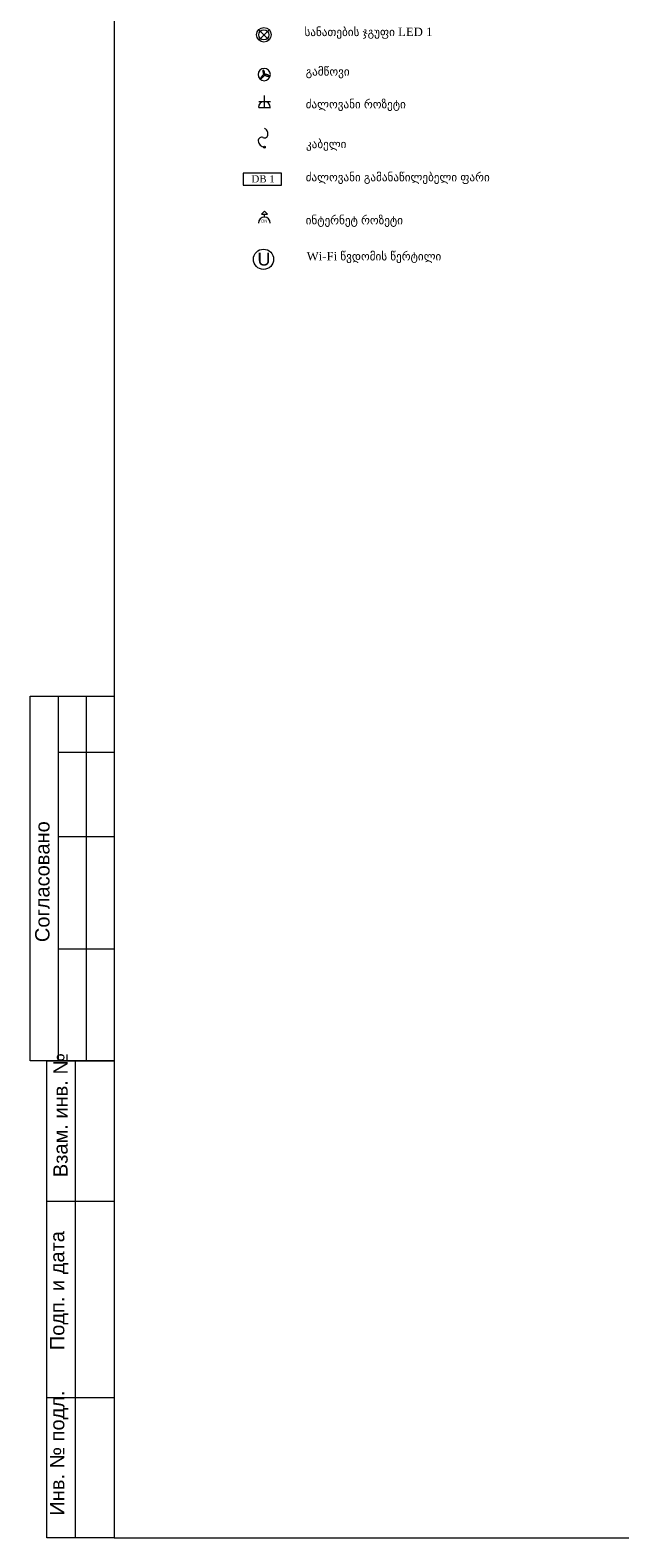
# Model space of a CAD drawing. Header units: millimetres. Extents: x 352 to 350573, y -22 to 37733.
# Tile 116 of 214: x 82476 to 89456, y 347 to 18199. Entities that reach past the tile are written whole.
import ezdxf

# ---------------------------------------------------------------- set-up
doc = ezdxf.new("R2010")
doc.units = ezdxf.units.MM
for name, color, linetype in [('PDF _DN-MultiRoom', 5, 'Continuous'), ('PDF _DN-Wifi', 5, 'Continuous'), ('PDF _PD-Socket', 1, 'Continuous'), ('PDF _PDF_Geometry', 7, 'Continuous'), ('PDF _Текст', 7, 'Continuous')]:
    doc.layers.add(name, color=color, linetype=linetype)
doc.layers.add('PDF _Klimat', color=7, linetype='Continuous', true_color=0x0000dd)
doc.layers.add('PDF _PD-Lighting', color=7, linetype='Continuous', true_color=0xb80000)
doc.styles.add('PDF ArialMT', font='arial.ttf')
doc.styles.add('PDF Century Gothic', font='GOTHIC.TTF')
doc.styles.add('PDF Sylfaen', font='sylfaen.ttf')
doc.styles.add('PDF YuGothicUI', font='arial.ttf')

msp = doc.modelspace()

# ---------------------------------------------------------------- linework, layer by layer
at = {"layer": 'PDF _DN-MultiRoom', "lineweight": 0}
msp.add_circle((85238, 15486), 120, dxfattribs=at)
at = {"layer": 'PDF _DN-Wifi', "lineweight": 0}
msp.add_lwpolyline([(85287, 16020), (85251, 16056), (85215, 16020)], close=True, dxfattribs=at)
msp.add_lwpolyline([(85251, 15984), (85251, 16020)], dxfattribs=at)
msp.add_arc((85248, 15914), 70.6, 0, 180, dxfattribs=at)
at = {"layer": 'PDF _Klimat', "lineweight": 0}
msp.add_lwpolyline([(85319, 17673, 1), (85174, 17673, 1)], format="xyb", close=True, dxfattribs=at)
for points in [[(85249, 17671), (85251, 17673), (85251, 17675), (85253, 17677), (85253, 17681), (85253, 17685), (85251, 17691), (85251, 17695), (85249, 17701), (85249, 17707), (85247, 17711), (85245, 17715), (85243, 17719), (85241, 17723), (85239, 17725), (85237, 17727), (85235, 17729), (85233, 17727), (85231, 17723), (85231, 17721), (85231, 17717), (85231, 17713), (85231, 17707), (85233, 17701), (85235, 17697), (85235, 17691), (85237, 17687), (85239, 17683), (85241, 17679), (85243, 17675), (85245, 17673), (85247, 17673)], [(85249, 17671), (85251, 17669), (85253, 17667), (85255, 17665), (85259, 17663), (85263, 17661), (85269, 17659), (85273, 17657), (85279, 17655), (85285, 17655), (85289, 17653), (85293, 17653), (85297, 17653), (85300, 17655), (85302, 17655), (85304, 17657), (85304, 17659), (85302, 17661), (85300, 17663), (85297, 17665), (85293, 17667), (85289, 17669), (85283, 17671), (85277, 17673), (85273, 17673), (85267, 17675), (85263, 17675), (85259, 17675), (85255, 17675), (85251, 17675), (85251, 17673)], [(85249, 17671), (85247, 17673), (85245, 17673), (85243, 17671), (85239, 17671), (85235, 17669), (85231, 17665), (85227, 17661), (85223, 17659), (85221, 17655), (85217, 17651), (85213, 17647), (85211, 17643), (85209, 17639), (85207, 17635), (85207, 17633), (85207, 17631), (85209, 17631), (85211, 17631), (85213, 17631), (85217, 17631), (85219, 17633), (85223, 17637), (85227, 17639), (85231, 17643), (85235, 17647), (85239, 17651), (85243, 17655), (85245, 17659), (85247, 17663), (85249, 17665), (85249, 17669)]]:
    msp.add_lwpolyline(points, close=True, dxfattribs=at)
at = {"layer": 'PDF _PD-Lighting', "lineweight": 0}
for points in [[(85187, 18085), (85300, 18198)], [(85187, 18198), (85300, 18085)]]:
    msp.add_lwpolyline(points, dxfattribs=at)
at = {"layer": 'PDF _PD-Lighting', "color": 7, "lineweight": 0}
msp.add_lwpolyline([(85450, 16364), (85450, 16505), (84996, 16505), (84996, 16364)], close=True, dxfattribs=at)
at = {"layer": 'PDF _PD-Lighting', "lineweight": 0}
for radius in [86.5, 60.7]:
    msp.add_circle((85242, 18144), radius, dxfattribs=at)
at = {"layer": 'PDF _PD-Socket', "lineweight": 0}
for points in [[(85181, 17355), (85322, 17355)], [(85251, 17283), (85251, 17426)], [(85181, 17283), (85322, 17283)]]:
    msp.add_lwpolyline(points, dxfattribs=at)
for points in [[(85231, 16927, 0.540628), (85291, 16966, 0.133546), (85280, 17008, 0.131668), (85248, 17038)], [(85233, 16928, 0.571061), (85176, 16887, 0.175962), (85199, 16838, 0.175616), (85249, 16815)]]:
    msp.add_lwpolyline(points, format="xyb", dxfattribs=at)
for radius in [10.9, 4.97]:
    msp.add_circle((85248, 16813), radius, dxfattribs=at)
msp.add_arc((85248, 17285), 70.6, 0, 180, dxfattribs=at)
at = {"layer": 'PDF _PDF_Geometry', "lineweight": 0}
for points in [[(83472, 347), (121277, 347), (121277, 27587), (83472, 27587), (83472, 347), (82675, 347), (82675, 5995), (83472, 5995), (82476, 5995), (82476, 10313), (83472, 10313)], [(82808, 10313), (82808, 5995)], [(83140, 10313), (83140, 5995)], [(82808, 9649), (83472, 9649)], [(82808, 8652), (83472, 8652)], [(82808, 7323), (83472, 7323)], [(83007, 5995), (83007, 347)], [(82675, 4334), (83472, 4334)], [(82675, 2008), (83472, 2008)]]:
    msp.add_lwpolyline(points, dxfattribs=at)

# ---------------------------------------------------------------- texts
at = {"layer": 'PDF _Текст', "attachment_point": 4, "style": 'PDF Sylfaen'}
for s, insert, char_height in [('სანათების ჯგუფი LED 1', (85723, 18163), 100.03), ('გამწოვი', (85737, 17695), 100), ('ძალოვანი როზეტი', (85737, 17308), 100.03), ('კაბელი', (85741, 16836), 100), ('DB 1', (85096, 16438), 85.1), ('ძალოვანი გამანაწილებელი ფარი', (85737, 16444), 100.03), ('ინტერნეტ როზეტი', (85737, 15935), 100.03), ('Wi-Fi წვდომის წერტილი', (85749, 15507), 100.03)]:
    msp.add_mtext(s, dxfattribs=dict(at, insert=insert, char_height=char_height))
at = {"layer": 'PDF _Текст', "color": 5, "attachment_point": 4}
for s, insert, char_height, style in [('DN', (85213, 15939), 35, 'PDF Century Gothic'), ('U', (85166, 15488), 154, 'PDF YuGothicUI')]:
    msp.add_mtext(s, dxfattribs=dict(at, insert=insert, char_height=char_height, style=style))
at = {"layer": 'PDF _Текст', "char_height": 169.76, "attachment_point": 4, "rotation": 90, "style": 'PDF ArialMT'}
for s, insert in [('Согласовано', (82621, 7401)), ('Взам. инв. №', (82836, 4618)), ('Подп. и дата', (82820, 2569)), ('Инв. № подл.', (82820, 610))]:
    msp.add_mtext(s, dxfattribs=dict(at, insert=insert))

doc.saveas('drawing.dxf')
